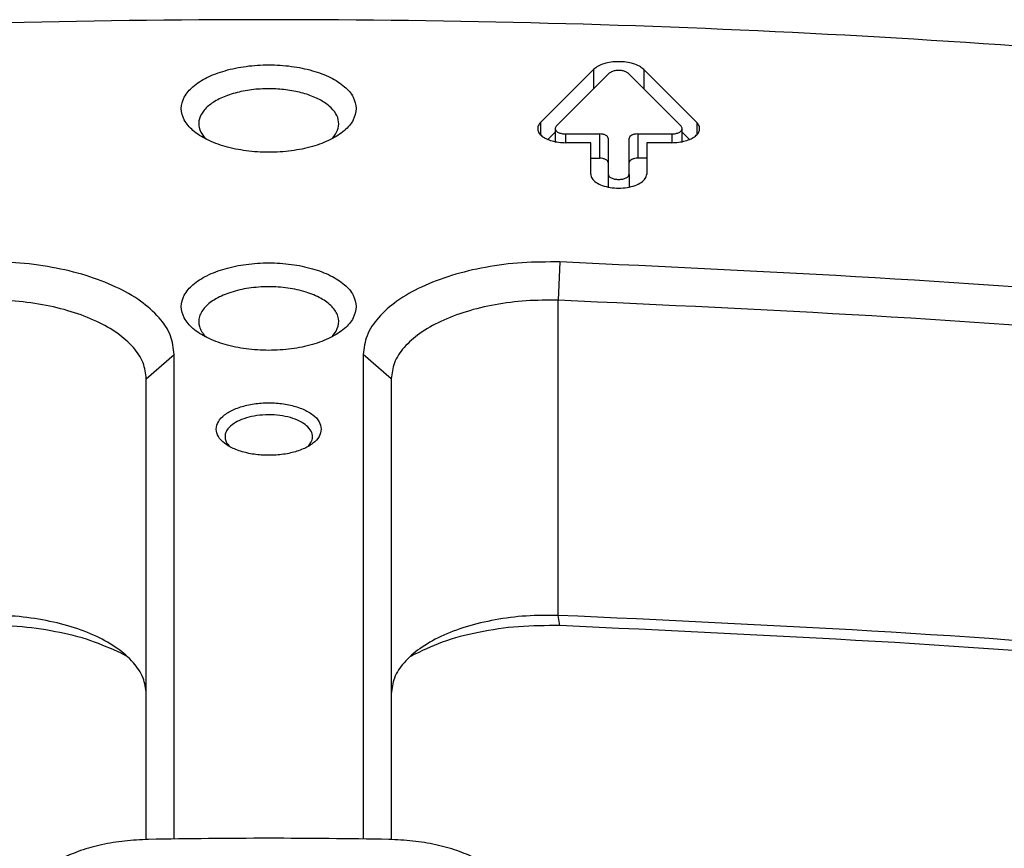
# Model space of a CAD drawing. Header units: inches. Extents: x -343 to 520, y -275 to 283.
# Tile 18 of 42: x -132 to -104, y -128 to -104. Entities that reach past the tile are written whole.
import ezdxf

# ---------------------------------------------------------------- set-up
doc = ezdxf.new("R2010")
doc.units = ezdxf.units.IN
doc.layers.add('1', color=7, linetype='Continuous')

# ---------------------------------------------------------------- blocks, each defined once
blk = doc.blocks.new('E7018-22581_smp_connector_ring__143', base_point=(-216.35, -226.202))
at = {"color": 7, "linetype": 'Continuous'}
for points, knots in [([(-128.284, -127.711), (-128.513, -127.722), (-128.963, -127.742), (-129.615, -127.853), (-130.219, -128.011), (-130.586, -128.174), (-130.761, -128.252)], [0, 0, 0, 0, 0.686202, 1.351035, 1.978134, 2.553774, 2.553774, 2.553774, 2.553774]), ([(-118.939, -128.252), (-119.114, -128.174), (-119.481, -128.011), (-120.085, -127.853), (-120.737, -127.742), (-121.187, -127.722), (-121.416, -127.711)], [0, 0, 0, 0, 0.57564, 1.202739, 1.867572, 2.553774, 2.553774, 2.553774, 2.553774])]:
    blk.add_open_spline(points, degree=3, knots=knots, dxfattribs=at)
blk.add_open_spline([(-121.416, -127.711), (-122.56, -127.695), (-124.85, -127.663), (-127.14, -127.695), (-128.284, -127.711)], degree=3, dxfattribs=at)
blk = doc.blocks.new('N2398-62570_port_scale_rf_probe_card_ring__145', base_point=(-216.35, -226.202))
blk.add_blockref('E7018-22581_smp_connector_ring__143', (-216.35, -226.202))
blk = doc.blocks.new('psrf_probe_card_unit__146', base_point=(-216.35, -226.202))
blk.add_blockref('N2398-62570_port_scale_rf_probe_card_ring__145', (-216.35, -226.202))
blk = doc.blocks.new('probecard_stiffener_1__147', base_point=(-277.25, -266.577))
at = {"color": 7, "linetype": 'Continuous'}
for p, q in [((-117.08, -107.22), (-115.566, -105.706)), ((-114.134, -105.706), (-112.62, -107.22)), ((-115.118, -105.817), (-116.633, -107.332)), ((-113.067, -107.332), (-114.582, -105.817)), ((-116.665, -107.399), (-116.665, -107.769)), ((-113.035, -107.769), (-113.035, -107.399)), ((-126.717, -107.616), (-126.654, -107.689)), ((-123.047, -107.689), (-123.023, -107.664)), ((-116.665, -107.497), (-116.869, -107.702)), ((-116.365, -107.549), (-115.4, -107.549)), ((-115.15, -107.674), (-115.15, -108.699)), ((-114.55, -108.699), (-114.55, -107.674)), ((-114.3, -107.549), (-113.335, -107.549)), ((-113.035, -107.497), (-112.831, -107.702)), ((-115.65, -107.799), (-116.365, -107.799)), ((-115.65, -108.699), (-115.65, -107.799)), ((-113.335, -107.799), (-114.05, -107.799)), ((-114.05, -107.799), (-114.05, -108.699)), ((-115.65, -108.242), (-115.4, -108.242)), ((-114.05, -108.242), (-114.3, -108.242)), ((-115.15, -108.699), (-115.15, -109.069)), ((-114.55, -108.699), (-114.55, -109.069)), ((-126.654, -113.349), (-126.677, -113.324)), ((-123.014, -113.314), (-123.048, -113.35)), ((-127.55, -127.701), (-127.55, -113.854)), ((-122.15, -113.854), (-122.15, -127.708)), ((-128.35, -127.714), (-128.35, -114.547)), ((-121.35, -114.547), (-121.35, -127.713)), ((-125.976, -116.472), (-125.958, -116.489)), ((-123.742, -116.49), (-123.703, -116.449)), ((-129.064, -122.392), (-128.891, -122.488)), ((-120.812, -122.488), (-120.784, -122.471))]:
    blk.add_line(p, q, dxfattribs=at)
at = {"color": 1, "linetype": 'Continuous'}
for p, q in [((-115.566, -105.706), (-115.566, -106.265)), ((-114.134, -105.706), (-114.134, -106.265)), ((-117.08, -107.22), (-117.08, -107.57)), ((-112.62, -107.22), (-112.62, -107.57)), ((-116.365, -107.549), (-116.365, -107.799)), ((-115.4, -107.549), (-115.4, -108.242)), ((-114.3, -107.549), (-114.3, -108.242)), ((-113.335, -107.549), (-113.335, -107.799)), ((-116.532, -111.209), (-116.58, -112.301)), ((-116.58, -121.308), (-116.58, -112.301)), ((-128.35, -114.547), (-127.55, -113.854)), ((-121.35, -114.547), (-122.15, -113.854)), ((-116.532, -121.601), (-116.58, -121.308))]:
    blk.add_line(p, q, dxfattribs=at)
at = {"color": 7, "linetype": 'Continuous'}
for points, knots in [([(-62.728, -110.902), (-67.692, -109.886), (-77.745, -107.827), (-93.166, -105.819), (-108.919, -104.559), (-124.85, -104.147), (-140.781, -104.559), (-156.534, -105.819), (-171.955, -107.827), (-182.008, -109.886), (-186.972, -110.902)], [0, 0, 0, 0, 15.195775, 30.775971, 46.616764, 62.589139, 78.561513, 94.402306, 109.982502, 125.178277, 125.178277, 125.178277, 125.178277]), ([(-114.134, -105.706), (-114.175, -105.673), (-114.263, -105.602), (-114.436, -105.537), (-114.635, -105.494), (-114.85, -105.48), (-115.065, -105.494), (-115.264, -105.537), (-115.437, -105.602), (-115.525, -105.673), (-115.566, -105.706)], [0, 0, 0, 0, 0.154592, 0.338558, 0.545377, 0.76452, 0.983662, 1.190481, 1.374447, 1.529039, 1.529039, 1.529039, 1.529039]), ([(-122.35, -106.824), (-122.369, -106.712), (-122.41, -106.469), (-122.697, -106.165), (-123.098, -105.913), (-123.616, -105.722), (-124.212, -105.602), (-124.85, -105.561), (-125.488, -105.602), (-126.084, -105.722), (-126.601, -105.913), (-127.007, -106.165), (-127.279, -106.469), (-127.383, -106.824), (-127.279, -107.18), (-127.007, -107.484), (-126.601, -107.736), (-126.084, -107.927), (-125.488, -108.047), (-124.85, -108.088), (-124.212, -108.047), (-123.616, -107.927), (-123.098, -107.736), (-122.697, -107.484), (-122.41, -107.18), (-122.369, -106.936), (-122.35, -106.824)], [0, 0, 0, 0, 0.334551, 0.726039, 1.200239, 1.754805, 2.370553, 3.019001, 3.667449, 4.283197, 4.837763, 5.311962, 5.703451, 6.038002, 6.372553, 6.764041, 7.238241, 7.792807, 8.408555, 9.057003, 9.70545, 10.321198, 10.875764, 11.349964, 11.741453, 12.076003, 12.076003, 12.076003, 12.076003]), ([(-114.582, -105.817), (-114.603, -105.801), (-114.651, -105.766), (-114.745, -105.741), (-114.85, -105.731), (-114.955, -105.741), (-115.049, -105.766), (-115.097, -105.801), (-115.118, -105.817)], [0, 0, 0, 0, 0.0796422, 0.1776573, 0.2863463, 0.3950352, 0.4930503, 0.5726925, 0.5726925, 0.5726925, 0.5726925]), ([(-124.646, -106.263), (-124.816, -106.26), (-125.151, -106.255), (-125.634, -106.327), (-126.068, -106.451), (-126.428, -106.626), (-126.695, -106.843), (-126.849, -107.099), (-126.862, -107.385), (-126.766, -107.537), (-126.717, -107.616)], [0, 0, 0, 0, 0.508494, 1.002278, 1.458538, 1.859404, 2.196247, 2.476438, 2.730836, 3.005805, 3.005805, 3.005805, 3.005805]), ([(-123.023, -107.664), (-122.969, -107.593), (-122.867, -107.458), (-122.833, -107.199), (-122.925, -106.951), (-123.125, -106.734), (-123.412, -106.549), (-123.775, -106.404), (-124.194, -106.301), (-124.493, -106.276), (-124.646, -106.263)], [0, 0, 0, 0, 0.26462, 0.501515, 0.746943, 1.032371, 1.371756, 1.764188, 2.19944, 2.661783, 2.661783, 2.661783, 2.661783]), ([(-117.08, -107.22), (-117.106, -107.25), (-117.154, -107.307), (-117.173, -107.419), (-117.132, -107.527), (-117.042, -107.62), (-116.912, -107.696), (-116.75, -107.754), (-116.563, -107.792), (-116.432, -107.797), (-116.365, -107.799)], [0, 0, 0, 0, 0.116866, 0.219335, 0.325153, 0.449948, 0.600019, 0.774032, 0.966095, 1.167764, 1.167764, 1.167764, 1.167764]), ([(-116.633, -107.332), (-116.642, -107.342), (-116.659, -107.362), (-116.663, -107.387), (-116.665, -107.399)], [0, 0, 0, 0, 0.04028857, 0.07567365, 0.07567365, 0.07567365, 0.07567365]), ([(-116.665, -107.399), (-116.659, -107.42), (-116.646, -107.467), (-116.57, -107.512), (-116.476, -107.543), (-116.403, -107.547), (-116.365, -107.549)], [0, 0, 0, 0, 0.0617783, 0.1430013, 0.2456164, 0.3609875, 0.3609875, 0.3609875, 0.3609875]), ([(-113.335, -107.799), (-113.268, -107.797), (-113.137, -107.792), (-112.95, -107.754), (-112.788, -107.696), (-112.658, -107.62), (-112.568, -107.527), (-112.527, -107.419), (-112.546, -107.307), (-112.594, -107.25), (-112.62, -107.22)], [0, 0, 0, 0, 0.201669, 0.393732, 0.567746, 0.717816, 0.842611, 0.948429, 1.050898, 1.167764, 1.167764, 1.167764, 1.167764]), ([(-113.335, -107.549), (-113.297, -107.547), (-113.224, -107.543), (-113.13, -107.512), (-113.054, -107.467), (-113.041, -107.42), (-113.035, -107.399)], [0, 0, 0, 0, 0.1153711, 0.2179862, 0.2992092, 0.3609875, 0.3609875, 0.3609875, 0.3609875]), ([(-113.035, -107.399), (-113.037, -107.387), (-113.041, -107.362), (-113.058, -107.342), (-113.067, -107.332)], [0, 0, 0, 0, 0.03538508, 0.07567365, 0.07567365, 0.07567365, 0.07567365]), ([(-115.15, -107.674), (-115.155, -107.657), (-115.166, -107.618), (-115.228, -107.58), (-115.307, -107.554), (-115.368, -107.551), (-115.4, -107.549)], [0, 0, 0, 0, 0.0514819, 0.1191678, 0.2046804, 0.300823, 0.300823, 0.300823, 0.300823]), ([(-114.3, -107.549), (-114.332, -107.551), (-114.393, -107.554), (-114.472, -107.58), (-114.534, -107.618), (-114.545, -107.657), (-114.55, -107.674)], [0, 0, 0, 0, 0.0961426, 0.1816552, 0.2493411, 0.300823, 0.300823, 0.300823, 0.300823]), ([(-115.15, -108.367), (-115.155, -108.35), (-115.166, -108.31), (-115.228, -108.273), (-115.307, -108.247), (-115.368, -108.244), (-115.4, -108.242)], [0, 0, 0, 0, 0.0514819, 0.1191678, 0.2046804, 0.300823, 0.300823, 0.300823, 0.300823]), ([(-114.3, -108.242), (-114.332, -108.244), (-114.393, -108.247), (-114.472, -108.273), (-114.534, -108.31), (-114.545, -108.35), (-114.55, -108.367)], [0, 0, 0, 0, 0.0961426, 0.1816552, 0.2493411, 0.300823, 0.300823, 0.300823, 0.300823]), ([(-115.65, -108.699), (-115.641, -108.742), (-115.62, -108.839), (-115.489, -108.949), (-115.313, -109.033), (-115.092, -109.087), (-114.85, -109.105), (-114.608, -109.087), (-114.387, -109.033), (-114.211, -108.949), (-114.08, -108.839), (-114.059, -108.742), (-114.05, -108.699)], [0, 0, 0, 0, 0.12966, 0.288864, 0.48674, 0.716878, 0.964865, 1.212853, 1.442991, 1.640867, 1.800071, 1.929731, 1.929731, 1.929731, 1.929731]), ([(-115.15, -108.699), (-115.144, -108.719), (-115.131, -108.767), (-115.056, -108.812), (-114.962, -108.842), (-114.85, -108.853), (-114.738, -108.842), (-114.644, -108.812), (-114.569, -108.767), (-114.556, -108.719), (-114.55, -108.699)], [0, 0, 0, 0, 0.0617783, 0.1430013, 0.2456165, 0.3609876, 0.4763587, 0.5789739, 0.6601969, 0.7219752, 0.7219752, 0.7219752, 0.7219752]), ([(-127.55, -113.854), (-127.573, -113.671), (-127.622, -113.284), (-127.988, -112.758), (-128.525, -112.291), (-129.238, -111.891), (-130.093, -111.57), (-131.059, -111.342), (-132.097, -111.208), (-132.808, -111.209), (-133.168, -111.209)], [0, 0, 0, 0, 0.547563, 1.155713, 1.861694, 2.676827, 3.593738, 4.592921, 5.647208, 6.725003, 6.725003, 6.725003, 6.725003]), ([(-122.35, -112.484), (-122.369, -112.372), (-122.41, -112.129), (-122.697, -111.825), (-123.098, -111.573), (-123.616, -111.382), (-124.212, -111.262), (-124.85, -111.221), (-125.488, -111.262), (-126.084, -111.382), (-126.601, -111.573), (-127.007, -111.825), (-127.279, -112.129), (-127.383, -112.484), (-127.279, -112.84), (-127.007, -113.144), (-126.601, -113.396), (-126.084, -113.587), (-125.488, -113.707), (-124.85, -113.748), (-124.212, -113.707), (-123.616, -113.587), (-123.098, -113.396), (-122.697, -113.144), (-122.41, -112.84), (-122.369, -112.596), (-122.35, -112.484)], [0, 0, 0, 0, 0.334551, 0.726039, 1.200239, 1.754805, 2.370553, 3.019001, 3.667449, 4.283197, 4.837763, 5.311962, 5.703451, 6.038002, 6.372553, 6.764041, 7.238241, 7.792807, 8.408555, 9.057003, 9.70545, 10.321198, 10.875764, 11.349964, 11.741453, 12.076003, 12.076003, 12.076003, 12.076003]), ([(-116.532, -111.209), (-116.892, -111.209), (-117.603, -111.208), (-118.641, -111.342), (-119.607, -111.57), (-120.462, -111.891), (-121.175, -112.291), (-121.712, -112.758), (-122.078, -113.284), (-122.127, -113.671), (-122.15, -113.854)], [0, 0, 0, 0, 1.077795, 2.132082, 3.131265, 4.048176, 4.863308, 5.56929, 6.17744, 6.725003, 6.725003, 6.725003, 6.725003]), ([(-80.971, -114.644), (-86.813, -113.779), (-98.609, -112.034), (-110.521, -111.486), (-116.532, -111.209)], [0, 0, 0, 0, 17.705836, 35.747438, 35.747438, 35.747438, 35.747438]), ([(-123.014, -113.314), (-122.953, -113.228), (-122.836, -113.062), (-122.852, -112.737), (-123.045, -112.456), (-123.369, -112.226), (-123.8, -112.051), (-124.31, -111.941), (-124.861, -111.905), (-125.411, -111.944), (-125.918, -112.057), (-126.345, -112.234), (-126.665, -112.466), (-126.852, -112.749), (-126.86, -113.074), (-126.74, -113.238), (-126.677, -113.324)], [0, 0, 0, 0, 0.310471, 0.59311, 0.910623, 1.301303, 1.769411, 2.298078, 2.859181, 3.419633, 3.946445, 4.411795, 4.799411, 5.114631, 5.397162, 5.709795, 5.709795, 5.709795, 5.709795]), ([(-128.35, -114.547), (-128.37, -114.392), (-128.411, -114.063), (-128.722, -113.617), (-129.178, -113.22), (-129.784, -112.88), (-130.509, -112.607), (-131.329, -112.414), (-132.21, -112.301), (-132.814, -112.301), (-133.12, -112.301)], [0, 0, 0, 0, 0.464912, 0.981266, 1.580684, 2.272778, 3.051287, 3.89965, 4.794799, 5.709908, 5.709908, 5.709908, 5.709908]), ([(-116.58, -112.301), (-116.886, -112.301), (-117.49, -112.301), (-118.371, -112.414), (-119.191, -112.607), (-119.916, -112.88), (-120.522, -113.22), (-120.978, -113.617), (-121.289, -114.063), (-121.33, -114.392), (-121.35, -114.547)], [0, 0, 0, 0, 0.915109, 1.810258, 2.658621, 3.43713, 4.129224, 4.728642, 5.244996, 5.709908, 5.709908, 5.709908, 5.709908]), ([(-81.224, -115.716), (-87.032, -114.856), (-98.76, -113.121), (-110.603, -112.576), (-116.58, -112.301)], [0, 0, 0, 0, 17.603785, 35.541401, 35.541401, 35.541401, 35.541401]), ([(-123.35, -115.984), (-123.364, -115.911), (-123.394, -115.749), (-123.599, -115.555), (-123.879, -115.4), (-124.237, -115.289), (-124.64, -115.232), (-125.06, -115.232), (-125.463, -115.289), (-125.82, -115.4), (-126.104, -115.555), (-126.298, -115.749), (-126.374, -115.984), (-126.298, -116.22), (-126.104, -116.414), (-125.82, -116.569), (-125.463, -116.68), (-125.06, -116.737), (-124.64, -116.737), (-124.237, -116.68), (-123.879, -116.569), (-123.599, -116.414), (-123.394, -116.22), (-123.364, -116.058), (-123.35, -115.984)], [0, 0, 0, 0, 0.219862, 0.48285, 0.805647, 1.182902, 1.596944, 2.023888, 2.43793, 2.815186, 3.137982, 3.400971, 3.620832, 3.840694, 4.103682, 4.426479, 4.803735, 5.217776, 5.644721, 6.058762, 6.436018, 6.758815, 7.021803, 7.241665, 7.241665, 7.241665, 7.241665]), ([(-123.703, -116.449), (-123.666, -116.398), (-123.598, -116.302), (-123.595, -116.115), (-123.692, -115.947), (-123.864, -115.805), (-124.099, -115.692), (-124.384, -115.613), (-124.7, -115.573), (-125.025, -115.575), (-125.34, -115.618), (-125.619, -115.701), (-125.855, -115.812), (-125.966, -115.925), (-126.017, -115.977)], [0, 0, 0, 0, 0.182678, 0.347968, 0.528317, 0.74639, 1.007696, 1.306034, 1.628579, 1.959095, 2.280327, 2.576211, 2.834299, 3.049082, 3.049082, 3.049082, 3.049082]), ([(-126.017, -115.977), (-126.042, -116.016), (-126.092, -116.092), (-126.108, -116.228), (-126.069, -116.362), (-126.008, -116.434), (-125.976, -116.472)], [0, 0, 0, 0, 0.1397797, 0.2677701, 0.3988579, 0.5465537, 0.5465537, 0.5465537, 0.5465537]), ([(-128.35, -123.554), (-128.37, -123.398), (-128.411, -123.07), (-128.722, -122.623), (-129.178, -122.226), (-129.784, -121.887), (-130.509, -121.614), (-131.329, -121.421), (-132.21, -121.307), (-132.814, -121.308), (-133.12, -121.308)], [0, 0, 0, 0, 0.464912, 0.981266, 1.580684, 2.272778, 3.051287, 3.89965, 4.794799, 5.709908, 5.709908, 5.709908, 5.709908]), ([(-116.58, -121.308), (-116.886, -121.308), (-117.49, -121.307), (-118.371, -121.421), (-119.191, -121.614), (-119.916, -121.887), (-120.522, -122.226), (-120.978, -122.623), (-121.289, -123.07), (-121.33, -123.398), (-121.35, -123.554)], [0, 0, 0, 0, 0.915109, 1.810258, 2.658621, 3.43713, 4.129224, 4.728642, 5.244996, 5.709908, 5.709908, 5.709908, 5.709908]), ([(-81.224, -124.723), (-87.032, -123.863), (-98.76, -122.128), (-110.603, -121.583), (-116.58, -121.308)], [0, 0, 0, 0, 17.603785, 35.541401, 35.541401, 35.541401, 35.541401]), ([(-129.064, -122.392), (-129.352, -122.264), (-129.957, -121.994), (-130.962, -121.753), (-132.045, -121.602), (-132.79, -121.602), (-133.168, -121.601)], [0, 0, 0, 0, 0.944686, 1.983702, 3.08657, 4.21709, 4.21709, 4.21709, 4.21709]), ([(-116.532, -121.601), (-116.928, -121.602), (-117.707, -121.603), (-118.835, -121.771), (-119.875, -122.034), (-120.492, -122.33), (-120.784, -122.471)], [0, 0, 0, 0, 1.183986, 2.335658, 3.413756, 4.384363, 4.384363, 4.384363, 4.384363]), ([(-80.971, -125.036), (-86.813, -124.171), (-98.609, -122.426), (-110.521, -121.878), (-116.532, -121.601)], [0, 0, 0, 0, 17.705836, 35.747438, 35.747438, 35.747438, 35.747438])]:
    blk.add_open_spline(points, degree=3, knots=knots, dxfattribs=at)
blk = doc.blocks.new('probe_card_stiffener_E7018-24155__148', base_point=(-277.25, -266.577))
blk.add_blockref('probecard_stiffener_1__147', (-277.25, -266.577))
blk = doc.blocks.new('probe_card_stiffner_assy_E7018-64155__150', base_point=(-277.25, -266.577))
blk.add_blockref('probe_card_stiffener_E7018-24155__148', (-277.25, -266.577))
blk = doc.blocks.new('probe_card_assy__152', base_point=(-277.25, -266.577))
for name, p in [('probe_card_stiffner_assy_E7018-64155__150', (-277.25, -266.577)), ('psrf_probe_card_unit__146', (-216.35, -226.202))]:
    blk.add_blockref(name, p)
blk = doc.blocks.new('gen2', base_point=(-124.85, -182))
blk.add_blockref('probe_card_assy__152', (-277.25, -266.577))
blk = doc.blocks.new('1')
blk.add_blockref('gen2', (-124.85, -182))

msp = doc.modelspace()

# ---------------------------------------------------------------- block references
at = {"layer": '1'}
msp.add_blockref('1', (0, 0), dxfattribs=at)

doc.saveas('drawing.dxf')
